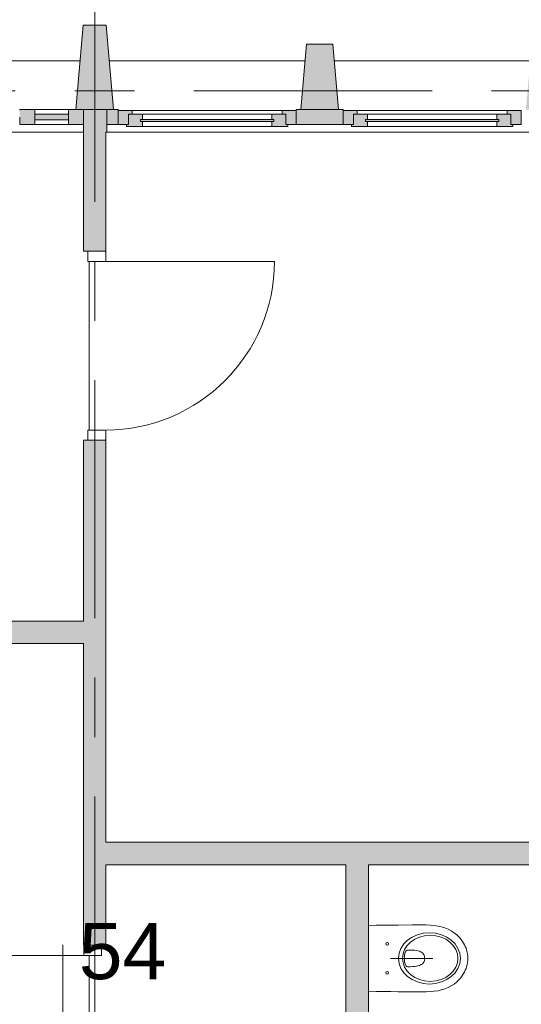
# Model space of a CAD drawing. Header units: centimetres. Extents: x -1737 to 3083, y -1 to 3760.
# Tile 30 of 36: x 1477 to 1745, y 484 to 1009. Entities that reach past the tile are written whole.
import ezdxf

# ---------------------------------------------------------------- set-up
doc = ezdxf.new("R2010")
doc.units = ezdxf.units.CM
doc.linetypes.add('Oś', pattern=[222.25, 127, -31.75, 31.75, -31.75])
for name, color, linetype, lineweight in [('A-DETL-GENF', 92, 'Continuous', 9), ('A-DETL-MEDM', 33, 'Continuous', 13), ('A-DOOR', 31, 'Continuous', 13), ('A-FLOR', 192, 'Continuous', 13), ('A-GLAZ', 151, 'Continuous', 13), ('A-GLAZ-CURT', 52, 'Continuous', 13), ('A-GLAZ-CWMG', 51, 'Continuous', 13), ('A-WALL', 113, 'Continuous', 13), ('P-SANR-FIXT', 6, 'Continuous', 13), ('S-GRID', 1, 'Continuous', 13), ('S-GRID-IDEN', 1, 'Continuous', 13)]:
    doc.layers.add(name, color=color, linetype=linetype, lineweight=lineweight)
doc.layers.add('A-WALL-PATT', color=111, linetype='Continuous', lineweight=13, plot=False)
doc.styles.add('Arial_4', font='arial.ttf', dxfattribs={"height": 30})

msp = doc.modelspace()

# ---------------------------------------------------------------- hatches: boundary and pattern name
at = {"layer": 'A-GLAZ', "lineweight": 9}
h = msp.add_hatch(color=251, dxfattribs=at)
h.paths.add_polyline_path([(1619.38, 953.33), (1624.88, 953.33), (1624.88, 960.83), (1617.38, 960.83), (1617.38, 958.83), (1619.38, 958.83)], flags=0)
h.paths.add_polyline_path([(1529.88, 953.33), (1535.38, 953.33), (1535.38, 958.83), (1537.38, 958.83), (1537.38, 960.83), (1529.88, 960.83)], flags=0)
h = msp.add_hatch(color=251, dxfattribs=at)
h.paths.add_polyline_path([(1620.38, 952.33), (1620.38, 953.33), (1619.38, 953.33), (1619.38, 958.83), (1611.88, 958.83), (1611.88, 956.08), (1612.88, 956.08), (1612.88, 955.08), (1611.88, 955.08), (1611.88, 952.33)], flags=0)
h.paths.add_polyline_path([(1542.88, 952.33), (1542.88, 955.08), (1541.88, 955.08), (1541.88, 956.08), (1542.88, 956.08), (1542.88, 958.83), (1535.38, 958.83), (1535.38, 953.33), (1534.38, 953.33), (1534.38, 952.33)], flags=0)
h = msp.add_hatch(color=251, dxfattribs=at)
h.paths.add_polyline_path([(1739.38, 953.33), (1744.88, 953.33), (1744.88, 960.83), (1737.38, 960.83), (1737.38, 958.83), (1739.38, 958.83)], flags=0)
h.paths.add_polyline_path([(1649.88, 953.33), (1655.38, 953.33), (1655.38, 958.83), (1657.38, 958.83), (1657.38, 960.83), (1649.88, 960.83)], flags=0)
h = msp.add_hatch(color=251, dxfattribs=at)
h.paths.add_polyline_path([(1740.38, 952.33), (1740.38, 953.33), (1739.38, 953.33), (1739.38, 958.83), (1731.88, 958.83), (1731.88, 956.08), (1732.88, 956.08), (1732.88, 955.08), (1731.88, 955.08), (1731.88, 952.33)], flags=0)
h.paths.add_polyline_path([(1662.88, 952.33), (1662.88, 955.08), (1661.88, 955.08), (1661.88, 956.08), (1662.88, 956.08), (1662.88, 958.83), (1655.38, 958.83), (1655.38, 953.33), (1654.38, 953.33), (1654.38, 952.33)], flags=0)
for points in [[(1612.88, 955.08), (1612.88, 956.08), (1541.88, 956.08), (1541.88, 955.08), (1600.21, 955.08)], [(1732.88, 955.08), (1732.88, 956.08), (1661.88, 956.08), (1661.88, 955.08), (1720.21, 955.08)]]:
    msp.add_hatch(color=251, dxfattribs=at).paths.add_polyline_path(points, flags=0)
at = {"layer": 'A-GLAZ-CURT', "lineweight": 9}
msp.add_hatch(color=251, dxfattribs=at).paths.add_polyline_path([(1487.35, 955.83), (1503.38, 955.83), (1503.38, 958.83), (1485.38, 958.83), (1485.38, 955.83)], flags=0)
at = {"layer": 'A-GLAZ-CWMG', "lineweight": 9, "extrusion": (0, 0, -1)}
msp.add_hatch(color=251, dxfattribs=at).paths.add_polyline_path([(-1485.38, 953.33), (-1485.38, 961.33), (-1477.38, 961.33), (-1477.38, 953.33)], flags=0)
at = {"layer": 'A-GLAZ-CWMG', "lineweight": 9}
msp.add_hatch(color=251, dxfattribs=at).paths.add_polyline_path([(1511.38, 953.33), (1511.38, 961.33), (1503.38, 961.33), (1503.38, 953.33)], flags=0)
at = {"layer": 'A-WALL', "lineweight": 9}
h = msp.add_hatch(color=251, dxfattribs=at)
h.paths.add_polyline_path([(1507.38, 961.33), (1527.38, 961.33), (1523.52, 1006.33), (1511.23, 1006.33), (1509.28, 983.53)], flags=0)
h.paths.add_polyline_path([(1647.38, 961.33), (1644.38, 996.33), (1630.38, 996.33), (1627.38, 961.33)], flags=0)
h.paths.add_polyline_path([(1747.38, 961.33), (1767.38, 961.33), (1764.38, 996.33), (1750.38, 996.33), (1749.28, 983.53)], flags=0)
h.paths.add_polyline_path([(1867.38, 961.33), (1887.38, 961.33), (1884.38, 996.33), (1870.38, 996.33), (1869.28, 983.53)], flags=0)
h.paths.add_polyline_path([(1987.38, 961.33), (2007.38, 961.33), (2004.38, 996.33), (1990.38, 996.33), (1989.28, 983.53)], flags=0)
h.paths.add_polyline_path([(2108.09, 961.33), (2127.38, 961.33), (2123.52, 1006.33), (2111.23, 1006.33), (2107.38, 961.33)], flags=0)

# ---------------------------------------------------------------- linework, layer by layer
at = {"layer": 'A-DETL-GENF', "color": 251, "lineweight": 9}
for p, q in [((1513.73, 885.83), (1523.23, 885.83)), ((1513.73, 880.33), (1513.73, 885.83)), ((1523.23, 885.83), (1523.23, 880.33)), ((1523.23, 880.33), (1513.73, 880.33)), ((1513.73, 790.33), (1523.23, 790.33)), ((1513.73, 784.83), (1513.73, 790.33)), ((1523.23, 790.33), (1523.23, 784.83)), ((1523.23, 784.83), (1513.73, 784.83)), ((1511.53, 515.33), (1511.53, 509.83)), ((1521.03, 515.33), (1511.53, 515.33)), ((1521.03, 509.83), (1521.03, 515.33)), ((1511.53, 509.83), (1521.03, 509.83))]:
    msp.add_line(p, q, dxfattribs=at)
at = {"layer": 'A-DETL-MEDM', "color": 251, "lineweight": 9}
for p, q in [((1523.23, 885.83), (1513.73, 885.83)), ((1513.73, 885.83), (1513.73, 880.33)), ((1523.23, 880.33), (1523.23, 885.83)), ((1513.73, 880.33), (1523.23, 880.33)), ((1513.73, 790.33), (1523.23, 790.33)), ((1513.73, 784.83), (1513.73, 790.33)), ((1523.23, 790.33), (1523.23, 784.83)), ((1523.23, 784.83), (1513.73, 784.83)), ((1511.53, 509.83), (1511.53, 515.33)), ((1511.53, 515.33), (1521.03, 515.33)), ((1521.03, 515.33), (1521.03, 509.83)), ((1521.03, 509.83), (1511.53, 509.83))]:
    msp.add_line(p, q, dxfattribs=at)
at = {"layer": 'A-DOOR', "color": 251, "lineweight": 9}
for p, q in [((1523.23, 880.33), (1613.23, 880.33)), ((1511.53, 509.83), (1421.53, 509.83))]:
    msp.add_line(p, q, dxfattribs=at)
for centre, start, end in [((1523.23, 880.33), 270, 0), ((1511.53, 509.83), 180, 270)]:
    msp.add_arc(centre, 90, start, end, dxfattribs=at)
at = {"layer": 'A-FLOR', "color": 251, "lineweight": 9}
for p, q in [((1514.38, 880.33), (1514.38, 790.33)), ((1514.38, 509.83), (1514.38, 419.83))]:
    msp.add_line(p, q, dxfattribs=at)
at = {"layer": 'A-GLAZ', "color": 251, "lineweight": 9}
for p, q in [((1537.38, 960.83), (1529.88, 960.83)), ((1529.88, 960.83), (1529.88, 953.33)), ((1529.88, 960.83), (1624.88, 960.83)), ((1542.88, 958.83), (1535.38, 958.83)), ((1535.38, 958.83), (1535.38, 953.33)), ((1535.38, 953.33), (1535.38, 958.83)), ((1535.38, 958.83), (1537.38, 958.83)), ((1537.38, 958.83), (1537.38, 960.83)), ((1617.38, 960.83), (1537.38, 960.83)), ((1542.88, 956.08), (1542.88, 958.83)), ((1611.88, 958.83), (1542.88, 958.83)), ((1619.38, 958.83), (1611.88, 958.83)), ((1611.88, 958.83), (1611.88, 956.08)), ((1624.88, 960.83), (1617.38, 960.83)), ((1617.38, 960.83), (1617.38, 958.83)), ((1617.38, 958.83), (1619.38, 958.83)), ((1619.38, 953.33), (1619.38, 958.83)), ((1619.38, 958.83), (1619.38, 953.33)), ((1624.88, 953.33), (1624.88, 960.83)), ((1657.38, 960.83), (1649.88, 960.83)), ((1649.88, 960.83), (1649.88, 953.33)), ((1649.88, 960.83), (1744.88, 960.83)), ((1662.88, 958.83), (1655.38, 958.83)), ((1655.38, 958.83), (1655.38, 953.33)), ((1655.38, 953.33), (1655.38, 958.83)), ((1655.38, 958.83), (1657.38, 958.83)), ((1657.38, 958.83), (1657.38, 960.83)), ((1737.38, 960.83), (1657.38, 960.83)), ((1662.88, 956.08), (1662.88, 958.83)), ((1731.88, 958.83), (1662.88, 958.83)), ((1739.38, 958.83), (1731.88, 958.83)), ((1731.88, 958.83), (1731.88, 956.08)), ((1744.88, 960.83), (1737.38, 960.83)), ((1737.38, 960.83), (1737.38, 958.83)), ((1737.38, 958.83), (1739.38, 958.83)), ((1739.38, 953.33), (1739.38, 958.83)), ((1739.38, 958.83), (1739.38, 953.33)), ((1744.88, 953.33), (1744.88, 960.83)), ((1529.88, 953.33), (1535.38, 953.33)), ((1535.38, 953.33), (1534.38, 953.33)), ((1534.38, 953.33), (1534.38, 952.33)), ((1534.38, 952.33), (1542.88, 952.33)), ((1612.88, 956.08), (1541.88, 956.08)), ((1541.88, 956.08), (1541.88, 955.08)), ((1541.88, 955.08), (1541.88, 956.08)), ((1541.88, 956.08), (1542.88, 956.08)), ((1541.88, 955.08), (1612.88, 955.08)), ((1542.88, 955.08), (1541.88, 955.08)), ((1542.88, 952.33), (1542.88, 955.08)), ((1611.88, 952.33), (1542.88, 952.33)), ((1611.88, 956.08), (1612.88, 956.08)), ((1611.88, 955.08), (1611.88, 952.33)), ((1612.88, 955.08), (1611.88, 955.08)), ((1611.88, 952.33), (1620.38, 952.33)), ((1612.88, 955.08), (1612.88, 956.08)), ((1612.88, 956.08), (1612.88, 955.08)), ((1620.38, 953.33), (1619.38, 953.33)), ((1619.38, 953.33), (1624.88, 953.33)), ((1620.38, 952.33), (1620.38, 953.33)), ((1649.88, 953.33), (1655.38, 953.33)), ((1655.38, 953.33), (1654.38, 953.33)), ((1654.38, 953.33), (1654.38, 952.33)), ((1654.38, 952.33), (1662.88, 952.33)), ((1732.88, 956.08), (1661.88, 956.08)), ((1661.88, 956.08), (1661.88, 955.08)), ((1661.88, 955.08), (1661.88, 956.08)), ((1661.88, 956.08), (1662.88, 956.08)), ((1661.88, 955.08), (1732.88, 955.08)), ((1662.88, 955.08), (1661.88, 955.08)), ((1662.88, 952.33), (1662.88, 955.08)), ((1731.88, 952.33), (1662.88, 952.33)), ((1731.88, 956.08), (1732.88, 956.08)), ((1731.88, 955.08), (1731.88, 952.33)), ((1732.88, 955.08), (1731.88, 955.08)), ((1731.88, 952.33), (1740.38, 952.33)), ((1732.88, 955.08), (1732.88, 956.08)), ((1732.88, 956.08), (1732.88, 955.08)), ((1740.38, 953.33), (1739.38, 953.33)), ((1739.38, 953.33), (1744.88, 953.33)), ((1740.38, 952.33), (1740.38, 953.33))]:
    msp.add_line(p, q, dxfattribs=at)
at = {"layer": 'A-GLAZ-CURT', "color": 251, "lineweight": 9}
for p, q in [((1503.38, 958.83), (1485.38, 958.83)), ((1485.38, 958.83), (1485.38, 955.83)), ((1503.38, 955.83), (1503.38, 958.83)), ((1485.38, 955.83), (1503.38, 955.83))]:
    msp.add_line(p, q, dxfattribs=at)
at = {"layer": 'A-GLAZ-CWMG', "color": 251, "lineweight": 9, "extrusion": (0, 0, -1)}
for p, q in [((1485.38, 961.33), (1477.38, 961.33)), ((1477.38, 961.33), (1477.38, 961.13)), ((1477.38, 957.33), (1477.38, 953.33)), ((1485.38, 953.33), (1485.38, 961.33)), ((1477.38, 953.33), (1485.38, 953.33))]:
    msp.add_line(p, q, dxfattribs=at)
at = {"layer": 'A-GLAZ-CWMG', "color": 251, "lineweight": 9}
for p, q in [((1485.38, 961.33), (1503.38, 961.33)), ((1511.38, 961.33), (1503.38, 961.33)), ((1503.38, 961.33), (1503.38, 953.33)), ((1511.38, 953.33), (1511.38, 961.33)), ((1485.38, 953.33), (1503.38, 953.33)), ((1503.38, 953.33), (1511.38, 953.33))]:
    msp.add_line(p, q, dxfattribs=at)
at = {"layer": 'A-WALL', "color": 251, "lineweight": 9}
for p, q in [((1511.23, 1006.33), (1507.38, 961.33)), ((1523.52, 1006.33), (1511.23, 1006.33)), ((1527.38, 961.33), (1523.52, 1006.33)), ((1630.38, 996.33), (1627.38, 961.33)), ((1644.38, 996.33), (1630.38, 996.33)), ((1647.38, 961.33), (1644.38, 996.33)), ((1329.88, 987.33), (1509.61, 987.33)), ((1525.15, 987.33), (1629.61, 987.33)), ((1645.15, 987.33), (1749.61, 987.33)), ((1507.38, 961.33), (1511.38, 961.33)), ((1511.38, 961.33), (1511.38, 949.33)), ((1523.88, 961.33), (1511.38, 961.33)), ((1511.38, 961.33), (1523.88, 961.33)), ((1523.88, 949.33), (1523.88, 961.33)), ((1523.88, 961.33), (1523.88, 953.33)), ((1527.38, 961.33), (1523.88, 961.33)), ((1523.88, 961.33), (1527.38, 961.33)), ((1529.88, 961.33), (1527.38, 961.33)), ((1529.88, 960.83), (1529.88, 961.33)), ((1627.38, 961.33), (1624.88, 961.33)), ((1624.88, 961.33), (1624.88, 960.83)), ((1647.38, 961.33), (1627.38, 961.33)), ((1627.38, 961.33), (1647.38, 961.33)), ((1649.88, 961.33), (1647.38, 961.33)), ((1649.88, 960.83), (1649.88, 961.33)), ((1523.88, 953.33), (1529.88, 953.33)), ((1624.88, 953.33), (1649.88, 953.33)), ((1511.38, 949.33), (1459.95, 949.33)), ((1511.38, 949.33), (1511.38, 885.83)), ((1523.38, 885.83), (1523.38, 949.33)), ((1523.38, 949.33), (1523.88, 949.33)), ((1871.38, 949.33), (1523.88, 949.33)), ((1511.38, 885.83), (1513.73, 885.83)), ((1523.23, 885.83), (1523.38, 885.83)), ((1513.73, 784.83), (1511.38, 784.83)), ((1511.38, 784.83), (1511.38, 688.33)), ((1523.38, 784.83), (1523.23, 784.83)), ((1523.38, 570.33), (1523.38, 784.83)), ((1511.38, 688.33), (1221.38, 688.33)), ((1221.38, 676.33), (1511.38, 676.33)), ((1511.38, 676.33), (1511.38, 515.33)), ((1825.38, 570.33), (1523.38, 570.33)), ((1523.38, 515.33), (1523.38, 558.33)), ((1523.38, 558.33), (1651.38, 558.33)), ((1651.38, 558.33), (1651.38, 368.33)), ((1663.38, 558.33), (1825.38, 558.33)), ((1663.38, 368.33), (1663.38, 558.33)), ((1511.38, 515.33), (1511.53, 515.33)), ((1521.03, 515.33), (1523.38, 515.33))]:
    msp.add_line(p, q, dxfattribs=at)
at = {"layer": 'A-WALL-PATT', "color": 251, "linetype": 'Continuous', "lineweight": 9, "extrusion": (0, 0, -1)}
for points in [[(-1523.38, 949.33), (-1511.38, 961.33), (-1511.38, 949.33)], [(-1511.38, 961.33), (-1523.38, 949.33), (-1523.88, 961.33)], [(-1523.88, 961.33), (-1523.38, 949.33), (-1523.88, 949.33)], [(-1529.88, 953.33), (-1523.88, 961.33), (-1523.88, 953.33)], [(-1523.88, 961.33), (-1529.88, 953.33), (-1529.88, 961.33)], [(-1624.88, 958.83), (-1649.88, 953.33), (-1624.88, 961.33)], [(-1624.88, 961.33), (-1649.88, 953.33), (-1649.88, 961.33)], [(-1649.88, 953.33), (-1624.88, 958.83), (-1624.88, 953.33)], [(-1511.38, 885.83), (-1523.38, 949.33), (-1511.38, 949.33)], [(-1523.38, 949.33), (-1511.38, 885.83), (-1513.73, 885.83)], [(-1523.38, 949.33), (-1513.73, 885.83), (-1523.23, 885.83)], [(-1523.38, 949.33), (-1523.23, 885.83), (-1523.38, 885.83)], [(-1511.53, 515.33), (-1511.38, 784.83), (-1511.38, 515.33)], [(-1511.38, 784.83), (-1511.53, 515.33), (-1523.38, 784.83)], [(-1523.38, 784.83), (-1511.53, 515.33), (-1521.03, 515.33)], [(-1523.38, 784.83), (-1521.03, 515.33), (-1523.38, 515.33)], [(-1221.38, 688.33), (-1261.63, 676.33), (-1511.38, 688.33)], [(-1511.38, 688.33), (-1261.63, 676.33), (-1511.38, 676.33)], [(-1651.38, 558.33), (-1523.38, 570.33), (-1523.38, 558.33)], [(-1523.38, 570.33), (-1651.38, 558.33), (-1871.38, 570.33)], [(-1871.38, 570.33), (-1651.38, 558.33), (-1871.38, 558.33)], [(-1663.38, 368.33), (-1651.38, 558.33), (-1651.38, 368.33)], [(-1651.38, 558.33), (-1663.38, 368.33), (-1663.38, 558.33)]]:
    msp.add_solid(points, dxfattribs=at)
at = {"layer": 'P-SANR-FIXT', "color": 251, "lineweight": 9}
for p, q in [((1667.42, 525.97), (1663.38, 525.87)), ((1671.39, 526.02), (1667.42, 525.97)), ((1675.31, 526.07), (1671.39, 526.02)), ((1679.16, 526.12), (1675.31, 526.07)), ((1686.73, 526.14), (1679.16, 526.12)), ((1694.23, 526.14), (1686.73, 526.14)), ((1696.35, 526.07), (1694.23, 526.14)), ((1698.4, 525.87), (1696.35, 526.07)), ((1700.37, 525.55), (1698.4, 525.87)), ((1702.27, 525.13), (1700.37, 525.55)), ((1704.09, 524.57), (1702.27, 525.13)), ((1705.82, 523.85), (1704.09, 524.57)), ((1707.45, 523.01), (1705.82, 523.85)), ((1709, 522.03), (1707.45, 523.01)), ((1710.43, 520.87), (1709, 522.03)), ((1711.76, 519.56), (1710.43, 520.87)), ((1712.41, 518.84), (1711.76, 519.56)), ((1713, 518.1), (1712.41, 518.84)), ((1713.57, 517.29), (1713, 518.1)), ((1714.08, 516.45), (1713.57, 517.29)), ((1714.58, 515.56), (1714.08, 516.45)), ((1715.02, 514.65), (1714.58, 515.56)), ((1682.52, 509.3), (1682.66, 510.26)), ((1682.66, 510.26), (1682.93, 511.22)), ((1682.93, 511.22), (1683.28, 512.16)), ((1683.28, 512.16), (1683.45, 512.41)), ((1683.45, 512.41), (1683.7, 512.6)), ((1683.7, 512.6), (1683.99, 512.73)), ((1683.99, 512.73), (1684.32, 512.78)), ((1684.32, 512.78), (1685.67, 512.78)), ((1685.67, 512.78), (1686.9, 512.73)), ((1686.9, 512.73), (1687.99, 512.63)), ((1687.99, 512.63), (1688.95, 512.51)), ((1688.95, 512.51), (1689.79, 512.36)), ((1689.79, 512.36), (1690.53, 512.14)), ((1690.53, 512.14), (1691.15, 511.86)), ((1691.15, 511.86), (1691.69, 511.57)), ((1691.69, 511.57), (1692.13, 511.22)), ((1692.13, 511.22), (1692.48, 510.85)), ((1692.48, 510.85), (1692.77, 510.46)), ((1692.77, 510.46), (1693.02, 510.04)), ((1693.02, 510.04), (1693.19, 509.62)), ((1715.41, 513.69), (1715.02, 514.65)), ((1715.74, 512.68), (1715.41, 513.69)), ((1716.01, 511.64), (1715.74, 512.68)), ((1716.2, 510.58), (1716.01, 511.64)), ((1716.33, 509.47), (1716.2, 510.58)), ((1675.15, 508.33), (1697.64, 508.33)), ((1682.47, 508.31), (1682.52, 509.3)), ((1682.52, 507.35), (1682.47, 508.31)), ((1682.66, 506.39), (1682.52, 507.35)), ((1682.93, 505.43), (1682.66, 506.39)), ((1683.28, 504.49), (1682.93, 505.43)), ((1691.15, 504.79), (1690.53, 504.52)), ((1691.69, 505.08), (1691.15, 504.79)), ((1692.13, 505.43), (1691.69, 505.08)), ((1692.48, 505.8), (1692.13, 505.43)), ((1692.77, 506.19), (1692.48, 505.8)), ((1693.02, 506.59), (1692.77, 506.19)), ((1693.19, 507.03), (1693.02, 506.59)), ((1693.19, 509.62), (1693.32, 509.2)), ((1693.32, 507.45), (1693.19, 507.03)), ((1693.32, 509.2), (1693.42, 508.31)), ((1693.42, 508.31), (1693.32, 507.45)), ((1715.74, 503.97), (1716.01, 505.01)), ((1716.01, 505.01), (1716.2, 506.07)), ((1716.2, 506.07), (1716.33, 507.18)), ((1716.38, 508.31), (1716.33, 509.47)), ((1716.33, 507.18), (1716.38, 508.31)), ((1683.45, 504.24), (1683.28, 504.49)), ((1683.7, 504.05), (1683.45, 504.24)), ((1683.99, 503.9), (1683.7, 504.05)), ((1684.32, 503.87), (1683.99, 503.9)), ((1685.67, 503.87), (1684.32, 503.87)), ((1686.9, 503.92), (1685.67, 503.87)), ((1687.99, 504), (1686.9, 503.92)), ((1688.95, 504.12), (1687.99, 504)), ((1689.79, 504.29), (1688.95, 504.12)), ((1690.53, 504.52), (1689.79, 504.29)), ((1713, 498.55), (1713.57, 499.36)), ((1713.57, 499.36), (1714.08, 500.2)), ((1714.08, 500.2), (1714.58, 501.09)), ((1714.58, 501.09), (1715.02, 502)), ((1715.02, 502), (1715.41, 502.96)), ((1715.41, 502.96), (1715.74, 503.97)), ((1707.45, 493.64), (1709, 494.63)), ((1709, 494.63), (1710.43, 495.78)), ((1710.43, 495.78), (1711.76, 497.09)), ((1711.76, 497.09), (1712.41, 497.81)), ((1712.41, 497.81), (1713, 498.55)), ((1663.38, 490.78), (1667.42, 490.68)), ((1667.42, 490.68), (1671.39, 490.61)), ((1671.39, 490.61), (1675.31, 490.56)), ((1675.31, 490.56), (1679.16, 490.53)), ((1679.16, 490.53), (1686.73, 490.51)), ((1686.73, 490.51), (1694.23, 490.51)), ((1694.23, 490.51), (1696.35, 490.58)), ((1696.35, 490.58), (1698.4, 490.78)), ((1698.4, 490.78), (1700.37, 491.07)), ((1700.37, 491.07), (1702.27, 491.52)), ((1702.27, 491.52), (1704.09, 492.09)), ((1704.09, 492.09), (1705.82, 492.8)), ((1705.82, 492.8), (1707.45, 493.64))]:
    msp.add_line(p, q, dxfattribs=at)
for centre in [(1673.38, 516.07), (1673.38, 500.58)]:
    msp.add_circle(centre, 0.752, dxfattribs=at)
for centre, major_axis, ratio in [((1695.88, 508.33), (16.5, 0), 0.830338), ((1696.3, 508.33), (14.8, 0), 0.83084)]:
    msp.add_ellipse(centre, major_axis=major_axis, ratio=ratio, dxfattribs=at)
at = {"layer": 'S-GRID', "color": 251, "linetype": 'Oś', "lineweight": 9}
for p, q in [((1517.38, 23.18), (1517.38, 1147.11)), ((1125.77, 971.33), (2420.49, 971.33)), ((1500.38, 23.18), (1500.38, 515.63))]:
    msp.add_line(p, q, dxfattribs=at)

# ---------------------------------------------------------------- texts
at = {"layer": 'S-GRID-IDEN', "color": 251, "lineweight": 9, "style": 'Arial_4'}
msp.add_text('54', height=30, dxfattribs=at).set_placement((1508.89, 497.21))

doc.saveas('drawing.dxf')
